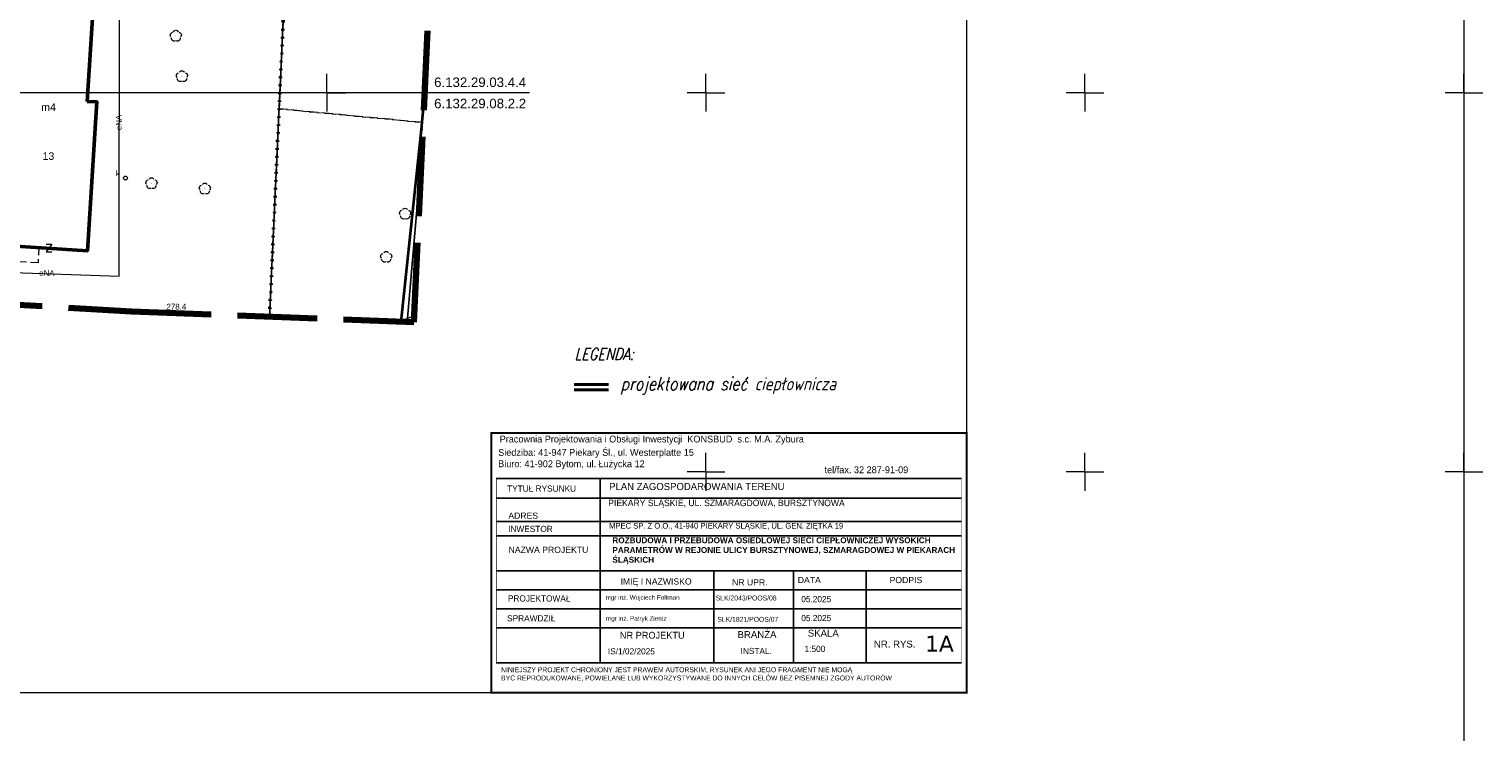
# Model space of a CAD drawing. Extents: x 0 to 6569664, y 0 to 5584502.
# Tile 56 of 64: x 6568611 to 6568802, y 5583916 to 5584008. Entities that reach past the tile are written whole.
import ezdxf
from ezdxf.enums import TextEntityAlignment as Align

# ---------------------------------------------------------------- set-up
doc = ezdxf.new("R2010")
doc.units = 0
doc.header["$PDSIZE"] = 0.75
for name, pattern in [('GAK', [3.5, 2, -0.7, 0.1, -0.7]), ('KROPK2', [1, 0.05, -0.95]), ('PRZER1-1', [1, 0.5, -0.5]), ('PRZER2-1', [1.5, 1, -0.5]), ('PRZER3-1', [2, 1.5, -0.5])]:
    doc.linetypes.add(name, pattern=pattern)
doc.layers.get('0').update_dxf_attribs({"linetype": 'CONTINUOUS'})
doc.layers.get('Defpoints').update_dxf_attribs({"linetype": 'CONTINUOUS'})
doc.layers.add('_D.OBRZEŻE', color=43, linetype='CONTINUOUS')
for name, color, linetype, lineweight in [('alarm', 51, 'CONTINUOUS', 50), ('EGBU', 7, 'CONTINUOUS', 50), ('EGBU_O', 7, 'CONTINUOUS', 50), ('EGDE', 7, 'CONTINUOUS', 18), ('GEPADR_O', 7, 'CONTINUOUS', 18), ('GEPPHC', 7, 'CONTINUOUS', 18), ('GESJAE', 7, 'CONTINUOUS', 50), ('OTKC', 7, 'CONTINUOUS', 18), ('OTOO', 7, 'CONTINUOUS', 35), ('OTRN', 7, 'CONTINUOUS', 13), ('OTRN_O', 7, 'CONTINUOUS', 13), ('ramka sekcji', 7, 'CONTINUOUS', 18), ('siec', 7, 'GAK', 70), ('zakres', 6, 'PRZER3-1', 106)]:
    doc.layers.add(name, color=color, linetype=linetype, lineweight=lineweight)
for name, color, linetype, lineweight, true_color in [('EGKK', 7, 'CONTINUOUS', 18, 0x24bc24), ('EGUG', 7, 'CONTINUOUS', 18, 0x008000), ('OTZL', 7, 'CONTINUOUS', 18, 0x008000), ('SUEP', 1, 'CONTINUOUS', 18, 0xff0000), ('SUEP_O', 1, 'CONTINUOUS', 18, 0xff0000), ('SUKS', 7, 'CONTINUOUS', 18, 0x803300), ('SUKS_O', 7, 'CONTINUOUS', 18, 0x803300)]:
    doc.layers.add(name, color=color, linetype=linetype, lineweight=lineweight, true_color=true_color)
doc.styles.add('Arial', font='arial.ttf')
doc.styles.add('GEO-INFO', font='arial.ttf')
doc.styles.add('Opisy018', font='verdana.ttf', dxfattribs={"height": 20})
doc.styles.add('UZBROJENIE', font='SIMPLEX.shx', dxfattribs={"width": 0.8, "oblique": 15.00003, "height": 0.9})
doc.dimstyles.get("Standard").update_dxf_attribs({"dimtxt": 0.18, "dimasz": 0.18, "dimexe": 0.18, "dimexo": 0.0625, "dimgap": 0.09, "dimtad": 0, "dimtih": 1, "dimtoh": 1, "dimdec": 4, "dimzin": 0, "dimdsep": 46, "dimtxsty": 'Standard', "dimcen": 0.09, "dimadec": 0, "dimazin": 0, "dimtfac": 1, "dimtdec": 4, "dimtofl": 0, "dimtmove": 0, "dimatfit": 3, "dimfxl": 0, "dimtolj": 1, "dimtzin": 0, "dimarcsym": 0})

# ---------------------------------------------------------------- blocks, each defined once
blk = doc.blocks.new('D_GSPRDL1')
blk.add_hatch(color=0).paths.add_polyline_path([(0, -0.045), (0.013906, -0.042798), (0.02645, -0.036406), (0.036406, -0.02645), (0.042798, -0.013906), (0.045, 0), (0.042798, 0.013906), (0.036406, 0.02645), (0.02645, 0.036406), (0.013906, 0.042798), (0, 0.045), (-0.013906, 0.042798), (-0.02645, 0.036406), (-0.036406, 0.02645), (-0.042798, 0.013906), (-0.045, 0), (-0.042798, -0.013906), (-0.036406, -0.02645), (-0.02645, -0.036406), (-0.013906, -0.042798)])
at = {"color": 0}
for points in [[(-0.635969, -0.134326), (-0.70458, -0.024001), (-0.731429, 0.103115), (-0.713292, 0.231763), (-0.652348, 0.346501), (-0.55591, 0.433559), (-0.435555, 0.482485)], [(-0.324277, 0.563333), (-0.240553, 0.662679), (-0.127956, 0.727494), (0, 0.75), (0.127956, 0.727494), (0.240553, 0.662679), (0.324277, 0.563333)], [(0.435555, 0.482485), (0.55591, 0.433559), (0.652348, 0.346501), (0.713292, 0.231763), (0.731429, 0.103115), (0.70458, -0.024001), (0.635969, -0.134326)], [(-0.068773, -0.646351), (-0.194901, -0.677512), (-0.324092, -0.663766), (-0.440839, -0.606763), (-0.531129, -0.513345), (-0.584125, -0.394725), (-0.593465, -0.265141)], [(0.593465, -0.265141), (0.584125, -0.394725), (0.531129, -0.513345), (0.440839, -0.606763), (0.324092, -0.663766), (0.194901, -0.677512), (0.068773, -0.646351)]]:
    blk.add_lwpolyline(points, dxfattribs=at)
blk = doc.blocks.new('D_GSPWPN1')
blk.add_hatch(color=0).paths.add_polyline_path([(-0.045, 0), (-0.043467, -0.011647), (-0.038971, -0.0225), (-0.03182, -0.03182), (-0.0225, -0.038971), (-0.011647, -0.043467), (0, -0.045), (0.011647, -0.043467), (0.0225, -0.038971), (0.03182, -0.03182), (0.038971, -0.0225), (0.043467, -0.011647), (0.045, 0), (0.043467, 0.011647), (0.038971, 0.0225), (0.03182, 0.03182), (0.0225, 0.038971), (0.011647, 0.043467), (0, 0.045), (-0.011647, 0.043467), (-0.0225, 0.038971), (-0.03182, 0.03182), (-0.038971, 0.0225), (-0.043467, 0.011647)])
blk = doc.blocks.new('D_GUPKSD1_1')
at = {"color": 0}
blk.add_lwpolyline([(0, 0.25), (0.064705, 0.241481), (0.125, 0.216506), (0.176777, 0.176777), (0.216506, 0.125), (0.241481, 0.064705), (0.25, 0), (0.241481, -0.064705), (0.216506, -0.125), (0.176777, -0.176777), (0.125, -0.216506), (0.064705, -0.241481), (0, -0.25), (-0.064705, -0.241481), (-0.125, -0.216506), (-0.176777, -0.176777), (-0.216506, -0.125), (-0.241481, -0.064705), (-0.25, 0), (-0.241481, 0.064705), (-0.216506, 0.125), (-0.176777, 0.176777), (-0.125, 0.216506), (-0.064705, 0.241481)], close=True, dxfattribs=at)
blk = doc.blocks.new('D_GEPPHC1')
at = {"color": 0}
blk.add_lwpolyline([(-0.375, 0.5), (0.375, 0.5), (-0.375, -0.5), (0.375, -0.5)], dxfattribs=at)
blk = doc.blocks.new('D_KOLO')
blk.add_hatch(color=0).paths.add_polyline_path([(-0.175, 0), (-0.169037, -0.045293), (-0.151554, -0.0875), (-0.123744, -0.123744), (-0.0875, -0.151554), (-0.045293, -0.169037), (0, -0.175), (0.045293, -0.169037), (0.0875, -0.151554), (0.123744, -0.123744), (0.151554, -0.0875), (0.169037, -0.045293), (0.175, 0), (0.169037, 0.045293), (0.151554, 0.0875), (0.123744, 0.123744), (0.0875, 0.151554), (0.045293, 0.169037), (0, 0.175), (-0.045293, 0.169037), (-0.0875, 0.151554), (-0.123744, 0.123744), (-0.151554, 0.0875), (-0.169037, 0.045293)])
blk = doc.blocks.new('D_GSLKOG1')
blk.add_hatch(color=0).paths.add_polyline_path([(-0.175, 0), (-0.169037, -0.045293), (-0.151554, -0.0875), (-0.123744, -0.123744), (-0.0875, -0.151554), (-0.045293, -0.169037), (0, -0.175), (0.045293, -0.169037), (0.0875, -0.151554), (0.123744, -0.123744), (0.151554, -0.0875), (0.169037, -0.045293), (0.175, 0), (0.169037, 0.045293), (0.151554, 0.0875), (0.123744, 0.123744), (0.0875, 0.151554), (0.045293, 0.169037), (0, 0.175), (-0.045293, 0.169037), (-0.0875, 0.151554), (-0.123744, 0.123744), (-0.151554, 0.0875), (-0.169037, 0.045293)])
blk = doc.blocks.new('*D45')
at = {"layer": 'Defpoints', "color": 0}
for p in [(6568647.5, 5584150), (6568650, 5584150), (0, 0)]:
    blk.add_point(p, dxfattribs=at)
at = {"layer": 'ramka sekcji', "color": 0, "lineweight": -2}
blk.add_line((6568649.94, 5584150), (6568647.5, 5584150), dxfattribs=at)
at = {"layer": 'ramka sekcji', "color": 0, "insert": (6568644.11, 5584150), "char_height": 0.75, "attachment_point": 5, "style": 'GEO-INFO'}
blk.add_mtext('\\A1;5584150.0000', dxfattribs=at)
blk = doc.blocks.new('*D46')
at = {"layer": 'Defpoints', "color": 0}
for p in [(6568650, 5584152.5), (6568650, 5584150), (0, 0)]:
    blk.add_point(p, dxfattribs=at)
at = {"layer": 'ramka sekcji', "color": 0, "lineweight": -2}
blk.add_line((6568650, 5584150.06), (6568650, 5584152.5), dxfattribs=at)
at = {"layer": 'ramka sekcji', "color": 0, "insert": (6568650, 5584155.9), "char_height": 0.75, "attachment_point": 5, "rotation": 90, "style": 'GEO-INFO'}
blk.add_mtext('\\A1;6568650.0000', dxfattribs=at)

msp = doc.modelspace()

# ---------------------------------------------------------------- linework, layer by layer
at = {"layer": '_D.OBRZEŻE', "color": 0}
for p, q in [((6568672.32747, 5583949.11572), (6568733.71427, 5583949.11572)), ((6568686.04129, 5583924.80505), (6568686.04129, 5583949.11572)), ((6568672.34568, 5583946.51648), (6568733.71338, 5583946.51648)), ((6568672.35552, 5583943.44836), (6568733.71233, 5583943.44836)), ((6568672.35552, 5583941.55921), (6568733.71168, 5583941.55921)), ((6568672.35552, 5583936.93153), (6568733.7101, 5583936.93153)), ((6568701.04085, 5583924.80505), (6568701.04085, 5583936.93153)), ((6568711.54761, 5583924.80505), (6568711.54761, 5583936.93153)), ((6568721.1419, 5583924.80505), (6568721.1419, 5583936.93153)), ((6568672.35552, 5583934.43153), (6568733.70925, 5583934.43153)), ((6568672.35552, 5583931.93153), (6568733.70839, 5583931.93153)), ((6568672.35552, 5583929.43153), (6568733.70753, 5583929.43153)), ((6568672.35552, 5583924.80505), (6568733.70595, 5583924.80505))]:
    msp.add_line(p, q, dxfattribs=at)
for points, const_width in [([(6568671.69713, 5583955.11572), (6568734.39713, 5583955.11572), (6568734.39713, 5583920.87902), (6568671.69713, 5583920.87902)], 0.2592), ([(6568733.71427, 5583949.12879), (6568672.35552, 5583949.12879), (6568672.35552, 5583924.73001), (6568733.70594, 5583924.76879)], 0.07387)]:
    msp.add_lwpolyline(points, close=True, dxfattribs=dict(at, const_width=const_width))
at = {"layer": 'EGBU', "linetype": 'Continuous', "lineweight": 50, "elevation": 10.18}
msp.add_lwpolyline([(6568618.35, 5583998.85), (6568619.65, 5583998.78), (6568618.39, 5583979.16), (6568606.89262, 5583979.90249), (6568608.01, 5583999.53), (6568607.03, 5583999.61), (6568608.13, 5584016.8), (6568619.46, 5584016.09)], close=True, dxfattribs=at)
at = {"layer": 'EGDE', "linetype": 'Continuous', "elevation": 10.22}
for points in [[(6568642.42876, 5583970.4513), (6568644.22449, 5584009.45582), (6568646.521, 5584059.38927), (6568648.59375, 5584104.42383)], [(6568644.22449, 5584009.45582), (6568642.42876, 5583970.4513)], [(6568660.58268, 5583969.74843), (6568662.51986, 5583992.20241)], [(6568662.51986, 5583992.20241), (6568660.58268, 5583969.74843)]]:
    msp.add_lwpolyline(points, dxfattribs=at)
at = {"layer": 'EGKK', "linetype": 'PRZER3-1', "lineweight": 18, "elevation": 10.06}
msp.add_lwpolyline([(6568662.70209, 5583996.06621), (6568643.69096, 5583997.86719), (6568644.22449, 5584009.45582), (6568646.521, 5584059.38927), (6568648.59375, 5584104.42383)], dxfattribs=at)
at = {"layer": 'EGUG', "linetype": 'PRZER1-1', "lineweight": 18, "elevation": 10.08}
for points in [[(6568648.59375, 5584104.42383), (6568646.521, 5584059.38927), (6568644.22449, 5584009.45582), (6568643.69096, 5583997.86719), (6568642.42876, 5583970.4513)], [(6568662.70209, 5583996.06621), (6568643.69096, 5583997.86719), (6568644.22449, 5584009.45582), (6568646.521, 5584059.38927), (6568648.59375, 5584104.42383)], [(6568642.42876, 5583970.4513), (6568643.69096, 5583997.86719)], [(6568643.69096, 5583997.86719), (6568662.70209, 5583996.06621)]]:
    msp.add_lwpolyline(points, dxfattribs=at)
at = {"layer": 'GESJAE', "linetype": 'KROPK2', "lineweight": 50, "elevation": 10.22}
for points in [[(6568642.42876, 5583970.4513), (6568644.22449, 5584009.45582), (6568646.521, 5584059.38927), (6568648.59375, 5584104.42383)], [(6568648.59375, 5584104.42383), (6568646.521, 5584059.38927), (6568644.22449, 5584009.45582), (6568642.42876, 5583970.4513)]]:
    msp.add_lwpolyline(points, dxfattribs=at)
at = {"layer": 'OTKC', "linetype": 'PRZER2-1', "lineweight": 18, "elevation": 10.18}
msp.add_lwpolyline([(6568606.89262, 5583979.90249), (6568611.97, 5583979.56), (6568611.88, 5583977.57), (6568606.25, 5583977.86)], dxfattribs=at)
at = {"layer": 'OTOO', "linetype": 'Continuous', "lineweight": 35, "elevation": 10.18}
for points in [[(6568662.49, 5583995.16), (6568662.83876, 5583998.96407)], [(6568659.78, 5583969.78), (6568662.49, 5583995.16)]]:
    msp.add_lwpolyline(points, dxfattribs=at)
at = {"layer": 'ramka sekcji'}
for p, q in [((6568800, 5584250), (6568800, 5584000)), ((6568650, 5584000), (6568650, 5584002.5)), ((6568700, 5584000), (6568700, 5584002.5)), ((6568750, 5584000), (6568750, 5584002.5)), ((6568800, 5584000), (6568800, 5584002.5)), ((6568676.7409, 5584000), (6568400, 5584000)), ((6568650, 5584000), (6568647.5, 5584000)), ((6568650, 5584000), (6568650, 5583997.5)), ((6568650, 5584000), (6568652.5, 5584000)), ((6568700, 5584000), (6568697.5, 5584000)), ((6568700, 5584000), (6568700, 5583997.5)), ((6568700, 5584000), (6568702.5, 5584000)), ((6568750, 5584000), (6568747.5, 5584000)), ((6568750, 5584000), (6568750, 5583997.5)), ((6568750, 5584000), (6568752.5, 5584000)), ((6568800, 5584000), (6568797.5, 5584000)), ((6568800, 5584000), (6568800, 5583997.5)), ((6568800, 5584000), (6568802.5, 5584000)), ((6568800, 5584000), (6568800, 5583750)), ((6568700, 5583950), (6568700, 5583952.5)), ((6568750, 5583950), (6568750, 5583952.5)), ((6568800, 5583950), (6568800, 5583952.5)), ((6568700, 5583950), (6568697.5, 5583950)), ((6568700, 5583950), (6568700, 5583947.5)), ((6568700, 5583950), (6568702.5, 5583950)), ((6568750, 5583950), (6568747.5, 5583950)), ((6568750, 5583950), (6568750, 5583947.5)), ((6568750, 5583950), (6568752.5, 5583950)), ((6568800, 5583950), (6568797.5, 5583950)), ((6568800, 5583950), (6568800, 5583947.5)), ((6568800, 5583950), (6568802.5, 5583950))]:
    msp.add_line(p, q, dxfattribs=at)
at = {"layer": 'siec', "linetype": 'Continuous', "lineweight": 40}
for p, q in [((6568687.15659, 5583961.51851), (6568682.60709, 5583961.51851)), ((6568687.15659, 5583960.80091), (6568682.60709, 5583960.80091))]:
    msp.add_line(p, q, dxfattribs=at)
at = {"layer": 'siec', "linetype": 'ByBlock', "lineweight": 20}
msp.add_lwpolyline([(6568734.39713, 5584289.91756), (6568240.9245, 5584289.91756), (6568240.9245, 5583920.87902), (6568734.39713, 5583920.87902)], close=True, dxfattribs=at)
at = {"layer": 'SUEP', "linetype": 'Continuous', "lineweight": 18, "elevation": 10.14}
for points in [[(6568591.84922, 5583969.21782), (6568603.50663, 5583976.4686), (6568622.5865, 5583975.8144), (6568622.6444, 5584016.31829), (6568617.76016, 5584029.8064), (6568618.47051, 5584043.74663), (6568620.21056, 5584049.95953), (6568617.64449, 5584051.96662), (6568618.73173, 5584062.17458), (6568620.09776, 5584075.00001), (6568619.53545, 5584088.36379), (6568604.02591, 5584090.56413), (6568599.66503, 5584092.15806), (6568596.68181, 5584091.84144), (6568595.6, 5584090.99)], [(6568659.49566, 5583969.79052), (6568659.7459, 5583969.87275)], [(6568659.7459, 5583969.87275), (6568661.50158, 5583970.6119)]]:
    msp.add_lwpolyline(points, dxfattribs=at)
at = {"layer": 'zakres', "ltscale": 7}
msp.add_lwpolyline([(6568601.93947, 5583972.41355), (6568624.21788, 5583971.15638), (6568661.45926, 5583969.71449), (6568667.75842, 5584103.27503), (6568620.63994, 5584106.09947), (6568620.96872, 5584115.5807), (6568625.17121, 5584115.63721), (6568627.02161, 5584150.96538), (6568590.71801, 5584153.27937)], dxfattribs=at)

# ---------------------------------------------------------------- block references
at = {"layer": 'GEPPHC', "linetype": 'Continuous', "lineweight": 18}
msp.add_blockref('D_GEPPHC1', (6568613.319, 5583979.51007, 10.24), dxfattribs=at)
at = {"layer": 'OTOO', "linetype": 'Continuous', "lineweight": 35}
for name, p, rotation in [('D_KOLO', (6568663.12865, 5584002.12596, 10.18), 84.76164872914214), ('D_KOLO', (6568663.12865, 5584002.12596, 10.18), 84.76164872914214), ('D_GSLKOG1', (6568662.49, 5583995.16, 10.18), 83.90522198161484), ('D_GSLKOG1', (6568662.49, 5583995.16, 10.18), 84.76164872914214), ('D_KOLO', (6568661.9313, 5583989.92761, 10.18), 83.90522198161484), ('D_KOLO', (6568661.9313, 5583989.92761, 10.18), 83.90522198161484), ('D_KOLO', (6568661.135, 5583982.47, 10.18), 83.90522198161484), ('D_KOLO', (6568661.135, 5583982.47, 10.18), 83.90522198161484), ('D_KOLO', (6568660.3387, 5583975.01239, 10.18), 83.90522198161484), ('D_KOLO', (6568660.3387, 5583975.01239, 10.18), 83.90522198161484), ('D_GSLKOG1', (6568659.78, 5583969.78, 10.18), 83.90522198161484)]:
    msp.add_blockref(name, p, dxfattribs=dict(at, rotation=rotation))
at = {"layer": 'OTRN', "linetype": 'Continuous', "lineweight": 13}
msp.add_blockref('D_GSPWPN1', (6568628.07, 5583971.15, 10.08), dxfattribs=at)
at = {"layer": 'OTZL', "linetype": 'Continuous', "lineweight": 18}
for p in [(6568630.06, 5584007.48, 10.12), (6568630.87, 5584002.14, 10.12), (6568626.85, 5583988.02, 10.12), (6568633.89, 5583987.32, 10.12), (6568660.31, 5583984.01, 10.12), (6568657.81, 5583978.32, 10.12)]:
    msp.add_blockref('D_GSPRDL1', p, dxfattribs=at)
at = {"layer": 'SUKS', "linetype": 'Continuous', "lineweight": 18}
msp.add_blockref('D_GUPKSD1_1', (6568623.42, 5583988.74, 10.16), dxfattribs=at)

# ---------------------------------------------------------------- texts
at = {"layer": '_D.OBRZEŻE', "color": 0, "attachment_point": 1}
for s, insert, char_height, width in [('Pracownia Projektowania i Obsługi Inwestycji  KONSBUD  s.c. M.A. Zybura{\\Q15;              }', (6568672.78287, 5583954.76462), 0.9, 281.0887795), ('Siedziba: 41-947 Piekary Śl., ul. Westerplatte 15\\PBiuro: 41-902 Bytom, ul. Łużycka 12', (6568672.5863, 5583953.00175), 0.9, 48.0726947), ('{\\H0.8612x; tel/fax. 32 287-91-09}\\P ', (6568715.30852, 5583950.71162), 1.045, 31.985031), ('TYTUŁ RYSUNKU', (6568673.76428, 5583948.19082), 0.8162487, 23.6926156), ('PLAN ZAGOSPODAROWANIA TERENU', (6568687.22925, 5583948.52559), 0.9405, 47.7426776), ('PIEKARY ŚLĄSKIE, UL. SZMARAGDOWA, BURSZTYNOWA', (6568687.11045, 5583946.31275), 0.84645, 45.9463652), ('{\\fArial|b0|i0|c238|p34;ADRES }', (6568673.92703, 5583944.61493), 0.8162487, 23.6926156), ('INWESTOR', (6568673.9047, 5583942.86975), 0.816249, 23.6926156), ('MPEC SP. Z O.O., 41-940 PIEKARY ŚLĄSKIE, UL. GEN. ZIĘTKA 19', (6568687.22671, 5583943.25057), 0.75, 51.5964638), ('{\\fArial|b1|i0|c238|p34;\\H0.819x;ROZBUDOWA I PRZEBUDOWA OSIEDLOWEJ SIECI CIEPŁOWNICZEJ WYSOKICH PARAMETRÓW W REJONIE ULICY BURSZTYNOWEJ, SZMARAGDOWEJ W PIEKARACH ŚLĄSKICH\\fArial|b0|i0|c238|p34;\\H1.221x;  }', (6568687.65527, 5583941.34931), 0.94215502, 47.5860782), ('{\\fArial|b0|i0|c238|p34;NAZWA PROJEKTU}', (6568673.96304, 5583940.11869), 0.8162487, 23.6926156), ('{\\fArial|b0|i0|c238|p34;\\Q0;IMIĘ I NAZWISKO}', (6568688.73816, 5583935.94015), 0.8162487, 23.6926156), ('{\\fArial|b0|i0|c238|p34;NR UPR.}', (6568703.44365, 5583935.83295), 0.8162487, 23.6926156), ('{\\fArial|b0|i0|c238|p34;\\Q0;DATA}', (6568712.11325, 5583936.12771), 0.8162487, 23.6926156), ('{\\fArial|b0|i0|c238|p34;\\Q0;PODPIS}', (6568724.22517, 5583936.12771), 0.8162487, 23.6926156), ('PROJEKTOWAŁ', (6568673.8713, 5583933.70061), 0.8162487, 23.6926156), ('mgr inż. Wojciech Foltman', (6568686.76217, 5583933.72508), 0.6, 23.6926156), ('SLK/2043/POOS/08', (6568701.28838, 5583933.6749), 0.65, 22.5079848), ('05.2025', (6568712.57767, 5583933.61421), 0.816249, 23.6926151), ('SPRAWDZIŁ', (6568673.76709, 5583931.08258), 0.816249, 23.6926156), ('mgr inż. Patryk Zientz', (6568686.80571, 5583930.95347), 0.6, 23.6926156), ('SLK/1821/POOS/07', (6568701.50255, 5583930.8598), 0.65, 22.5079848), ('05.2025', (6568712.57767, 5583931.11421), 0.816249, 23.6926151), ('NR PROJEKTU', (6568688.63544, 5583928.889), 0.906943, 23.6926156), ('{\\fArial|b0|i0|c238|p34;\\Q0;BRANŻA}', (6568704.16579, 5583928.97677), 0.906943, 23.6926156), ('{\\fArial|b0|i0|c238|p34;\\Q0;SKALA}', (6568713.43563, 5583929.16449), 0.906943, 23.6926156), ('^I  1:500', (6568709.13859, 5583927.04605), 0.816249, 23.6926156), ('{\\fArial|b0|i0|c238|p34;\\Q0;NR. RYS.}', (6568722.1494, 5583927.72788), 0.906943, 23.6926156), ('\\A1;    IS/1/02/2025', (6568685.8557, 5583926.72705), 0.8162487, 23.6926156), ('^IINSTAL.', (6568701.3044, 5583926.77054), 0.816249, 23.6926156), (' NINIEJSZY PROJEKT CHRONIONY JEST PRAWEM AUTORSKIM, RYSUNEK ANI JEGO FRAGMENT NIE MOGĄ\\P BYĆ REPRODUKOWANE, POWIELANE LUB WYKORZYSTYWANE DO INNYCH CELÓW BEZ PISEMNEJ ZGODY AUTORÓW', (6568672.72409, 5583924.21037), 0.65, 72.4896532)]:
    msp.add_mtext(s, dxfattribs=dict(at, insert=insert, char_height=char_height, width=width))
at = {"layer": '_D.OBRZEŻE', "color": 0, "insert": (6568728.91234, 5583928.36931), "char_height": 2.09, "width": 3.4200485, "attachment_point": 1, "style": 'Opisy018'}
msp.add_mtext('1A', dxfattribs=at)
at = {"layer": 'alarm', "color": 7, "lineweight": 20, "style": 'UZBROJENIE', "oblique": 15.00003, "width": 0.8}
for s, height, p in [('LEGENDA:', 1.5552, (6568682.64366, 5583964.75047)), ('projektowana sieć ciepłownicza', 1.728, (6568688.70976, 5583960.74726))]:
    msp.add_text(s, height=height, dxfattribs=at).set_placement(p)
at = {"layer": 'EGBU_O', "linetype": 'Continuous', "lineweight": 0, "style": 'Arial'}
msp.add_text('m4', height=1, dxfattribs=at).set_placement((6568613.27131, 5583997.59075, 10.8), align=Align.CENTER)
at = {"layer": 'GEPADR_O', "linetype": 'Continuous', "lineweight": 0, "style": 'Arial'}
msp.add_text('13', height=1, dxfattribs=at).set_placement((6568612.47968, 5583991.14125, 10.8))
at = {"layer": 'OTRN_O', "linetype": 'Continuous', "lineweight": 0, "style": 'Arial'}
msp.add_text('278.4', height=0.75, dxfattribs=at).set_placement((6568628.82, 5583971.4, 10.8))
at = {"layer": 'ramka sekcji', "style": 'Arial'}
for s, p in [('6.132.29.03.4.4', (6568670.20748, 5584001.37554)), ('6.132.29.08.2.2', (6568670.20596, 5583998.57107))]:
    msp.add_text(s, height=1.25, rotation=360, dxfattribs=at).set_placement(p, align=Align.MIDDLE_CENTER)
at = {"layer": 'SUEP_O', "linetype": 'Continuous', "lineweight": 0, "style": 'Arial'}
for rotation, p in [(89.9180917, (6568622.90892, 5583996.06592, 10.8)), (358.0362498, (6568613.03651, 5583975.84819, 10.8))]:
    msp.add_text('eNA', height=0.75, rotation=rotation, dxfattribs=at).set_placement(p, align=Align.CENTER)
at = {"layer": 'SUKS_O', "linetype": 'Continuous', "lineweight": 0, "style": 'Arial'}
msp.add_text('k', height=0.75, dxfattribs=at).set_placement((6568622.67, 5583988.99, 10.8), align=Align.RIGHT)

# ---------------------------------------------------------------- dimensions: what is measured, and where the dimension line sits
at = {"layer": 'ramka sekcji'}
for offset, dtype, picture, middle in [((0, 2.5), 1, '*D46', (6568650, 5584155.8956787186)), ((-2.5, 0), 0, '*D45', (6568644.1063676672, 5584150))]:
    dim = msp.add_ordinate_dim(feature_location=(6568650, 5584150), offset=offset, dtype=dtype, origin=(0, 0), dimstyle='Standard', override={"dimtxt": 0.75, "dimtxsty": 'GEO-INFO'}, dxfattribs=at)
    dim.commit()
    dim.dimension.update_dxf_attribs({"geometry": picture, "text_midpoint": middle})

doc.saveas('drawing.dxf')
